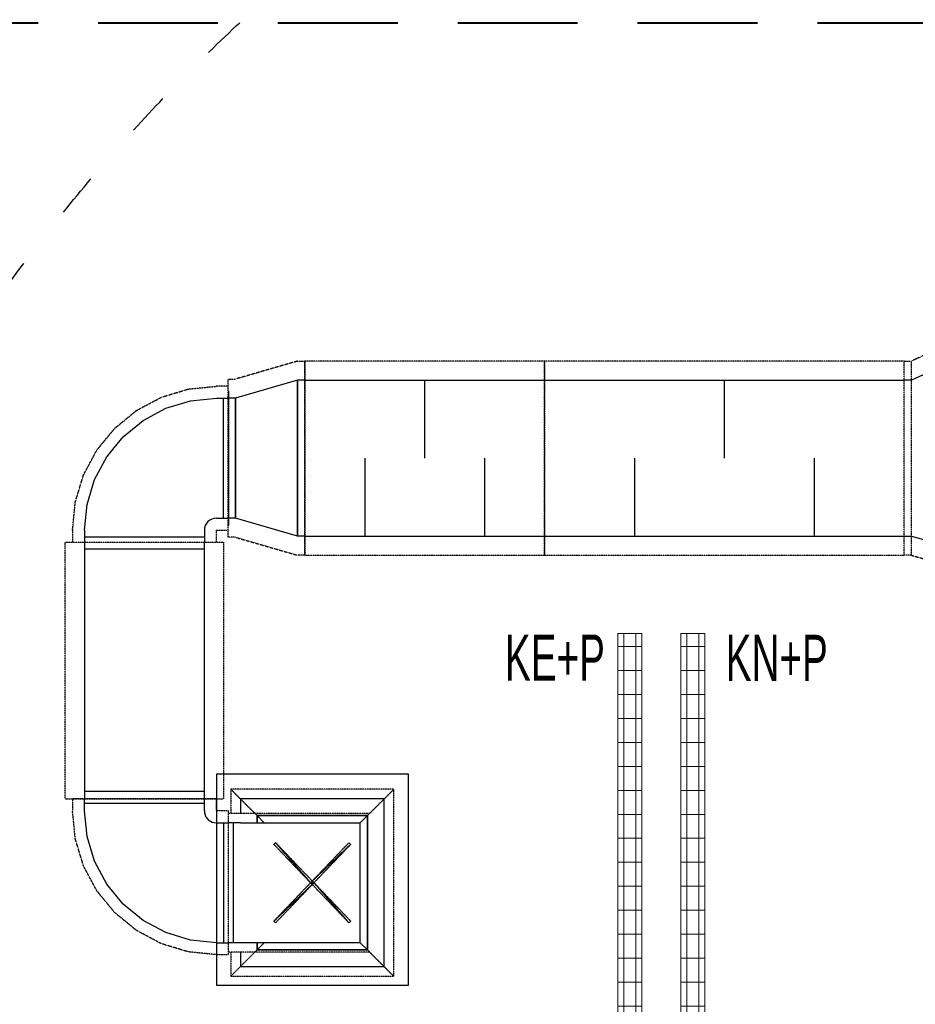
# Model space of a CAD drawing. Header units: millimetres. Extents: x -165365 to -33565, y 7406 to 103342.
# Tile 40 of 256: x -132370 to -128634, y 41308 to 45415. Entities that reach past the tile are written whole.
import ezdxf
from ezdxf.enums import TextEntityAlignment as Align

# ---------------------------------------------------------------- set-up
doc = ezdxf.new("R2010")
doc.units = ezdxf.units.MM
doc.header["$MEASUREMENT"] = 0
for name, pattern in [('ACAD_ISO03W100', [150, 60, -90]), ('DASHED', [0.75, 0.5, -0.25]), ('DASHED2', [0.375, 0.25, -0.125]), ('Wipeout_Contour', [1000, 0, -1000])]:
    doc.linetypes.add(name, pattern=pattern)
doc.layers.add('2DE_PRO_CblfEZ', color=80, linetype='Continuous', lineweight=15)
doc.layers.add('CP_DETAL', color=33, linetype='Continuous', lineweight=9)
for name, color, linetype in [('___INST__AR_podstawy', 3, 'Continuous'), ('ELEK CIENKIE', 80, 'Continuous'), ('FLUID-WE', 7, 'Continuous'), ('FLUID-WE-INS', 7, 'Continuous'), ('Słup', 252, 'Continuous')]:
    doc.layers.add(name, color=color, linetype=linetype)
doc.styles.add('Arial', font='arial.ttf')
doc.styles.add('CP_ATTR', font='arial.ttf')
pattern_1 = [(90, (-3e-14, -25), (-100, 6e-15), [])]

# ---------------------------------------------------------------- blocks, each defined once
blk = doc.blocks.new('A$C67C5DD4D')
at = {"color": 254, "linetype": 'Wipeout_Contour', "lineweight": 0, "ltscale": 547286.684902}
blk.add_wipeout([(22858.5, 23640), (23658.5, 23640), (23658.5, 24520), (22858.5, 24520)], dxfattribs=at).dxf.layer = 'Słup'
at = {"layer": 'Słup'}
for p, q in [((23658.5, 24520), (22858.5, 24520)), ((22858.5, 24520), (22858.5, 23640)), ((23658.5, 23640), (23658.5, 24520)), ((22858.5, 23640), (23658.5, 23640))]:
    blk.add_line(p, q, dxfattribs=at)
blk = doc.blocks.new('2Dcblfmark100')
at = {"color": 3}
for p, q in [((-10, -50), (-10, 50)), ((10, -50), (10, 50))]:
    blk.add_line(p, q, dxfattribs=at)
blk = doc.blocks.new('2dcblf_korcf54v_b100_h054_zaj9g3x')
at = {"layer": 'CP_DETAL'}
h = blk.add_hatch(dxfattribs=at)
h.set_pattern_fill('_USER', color=256, scale=100, angle=90, style=0, pattern_type=0)
h.set_pattern_definition(pattern_1)
h.paths.add_polyline_path([(0, 50), (3671.3, 50), (3671.3, -50), (0, -50)])
for p, q in [((0, -50), (0, 50)), ((0, 50), (3671.3, 50)), ((3671.3, -50), (3671.3, 50)), ((0, -50), (3671.3, -50))]:
    blk.add_line(p, q)
for p, q in [((3671.3, 25), (0, 25)), ((0, -25), (3671.3, -25))]:
    blk.add_line(p, q, dxfattribs=at)
blk.add_blockref('2Dcblfmark100', (3000, 0))
at = {"linetype": 'ByBlock', "style": 'CP_ATTR', "flags": 9}
for tag in ['NAME', 'NUMBER', 'GROUP', 'ORDER-NO', 'PRODUCER', 'COUPLERS', 'MOUNTDIST', 'MOUNTINGS', 'OTHER', 'WEIGHT', 'DIVIDER', 'COVER']:
    blk.add_attdef(tag, text='', height=0.00005, dxfattribs=at).set_placement((-0.1, 0), align=Align.MIDDLE_LEFT)
blk = doc.blocks.new('2dcblf_korcf54v_b100_h054_z6gzz3a')
at = {"layer": 'CP_DETAL'}
h = blk.add_hatch(dxfattribs=at)
h.set_pattern_fill('_USER', color=256, scale=100, angle=90, style=0, pattern_type=0)
h.set_pattern_definition(pattern_1)
h.paths.add_polyline_path([(0, 50), (5376.6, 50), (5376.6, -50), (0, -50)])
for p, q in [((0, -50), (0, 50)), ((0, 50), (5376.6, 50)), ((0, -50), (5376.6, -50))]:
    blk.add_line(p, q)
for p, q in [((5376.6, 25), (0, 25)), ((0, -25), (5376.6, -25))]:
    blk.add_line(p, q, dxfattribs=at)
at = {"linetype": 'ByBlock', "style": 'CP_ATTR', "flags": 9}
for tag in ['NAME', 'NUMBER', 'GROUP', 'ORDER-NO', 'PRODUCER', 'COUPLERS', 'MOUNTDIST', 'MOUNTINGS', 'OTHER', 'WEIGHT', 'DIVIDER', 'COVER']:
    blk.add_attdef(tag, text='', height=0.00005, dxfattribs=at).set_placement((-0.1, 0), align=Align.MIDDLE_LEFT)

msp = doc.modelspace()

# ---------------------------------------------------------------- block references
msp.add_blockref('A$C67C5DD4D', (-154407.14734, 17746.99902))

# ---------------------------------------------------------------- next in the draw order: linework, layer by layer
at = {"layer": '___INST__AR_podstawy', "color": 10, "linetype": 'DASHED2', "lineweight": 40, "ltscale": 2000}
msp.add_lwpolyline([(-133642.9145, 35250), (-119542.9145, 35250), (-119542.9145, 45400), (-133642.9145, 45400)], close=True, dxfattribs=at)
at = {"layer": 'ELEK CIENKIE', "color": 232, "linetype": 'ACAD_ISO03W100', "ltscale": 3}
msp.add_circle((-126312.31976, 39885.75), 7540, dxfattribs=at)
at = {"layer": 'FLUID-WE', "linetype": 'ByBlock'}
for p, q in [((-128141.68066, 44143.80667, 4925), (-128650.68066, 43910.80667, 4925)), ((-131180.68066, 43910.80667, 4925), (-130180.68066, 43910.80667, 4925)), ((-130180.68066, 43910.80667, 4925), (-128680.68066, 43910.80667, 4925)), ((-128650.68066, 43910.80667, 4925), (-128680.68066, 43910.80667, 4925)), ((-131180.68066, 43260.80667, 4925), (-130180.68066, 43260.80667, 4925)), ((-130180.68066, 43260.80667, 4925), (-128680.68066, 43260.80667, 4925)), ((-128680.68066, 43260.80667, 4925), (-128650.68066, 43260.80667, 4925)), ((-128650.68066, 43260.80667, 4925), (-128141.68066, 43115.80667, 4925)), ((-132099.56482, 43235.80667, 4925), (-132099.56482, 42164.80667, 4925)), ((-131599.56482, 42164.80667, 4925), (-131599.56482, 43235.80667, 4925))]:
    msp.add_line(p, q, dxfattribs=at)
at = {"layer": 'FLUID-WE', "linetype": 'ByBlock', "extrusion": (-1.22465e-16, 0, -1)}
for p, q in [((-131210.68066, 43910.80667, 4925), (-131469.68066, 43835.80667, 4925)), ((-131180.68066, 43910.80667, 4925), (-131210.68066, 43910.80667, 4925)), ((-131469.68066, 43835.80667, 4925), (-131499.68066, 43835.80667, 4925)), ((-131469.68066, 43335.80667, 4925), (-131499.68066, 43335.80667, 4925)), ((-131210.68066, 43260.80667, 4925), (-131469.68066, 43335.80667, 4925)), ((-131180.68066, 43260.80667, 4925), (-131210.68066, 43260.80667, 4925))]:
    msp.add_line(p, q, dxfattribs=at)
at = {"layer": 'FLUID-WE', "linetype": 'Continuous', "extrusion": (-1.22465e-16, 0, -1)}
for p, q in [((-131210.68066, 43910.80667, 4925), (-131210.68066, 43260.80667, 4925)), ((-131210.68066, 43260.80667, 4925), (-131210.68066, 43910.80667, 4925)), ((-131469.68066, 43835.80667, 4925), (-131469.68066, 43335.80667, 4925)), ((-131469.68066, 43335.80667, 4925), (-131469.68066, 43835.80667, 4925))]:
    msp.add_line(p, q, dxfattribs=at)
at = {"layer": 'FLUID-WE', "linetype": 'Continuous'}
for p, q in [((-130680.68066, 43585.80667, 4925), (-130680.68066, 43910.80667, 4925)), ((-129430.68066, 43585.80667, 4925), (-129430.68066, 43910.80667, 4925)), ((-130930.68066, 43585.80667, 4925), (-130930.68066, 43260.80667, 4925)), ((-130430.68066, 43585.80667, 4925), (-130430.68066, 43260.80667, 4925)), ((-129805.68066, 43585.80667, 4925), (-129805.68066, 43260.80667, 4925)), ((-129055.68066, 43585.80667, 4925), (-129055.68066, 43260.80667, 4925)), ((-131599.56482, 43205.80667, 4925), (-132099.56482, 43205.80667, 4925)), ((-131599.56482, 42194.80667, 4925), (-132099.56482, 42194.80667, 4925))]:
    msp.add_line(p, q, dxfattribs=at)
at = {"layer": 'FLUID-WE', "linetype": 'ByBlock', "extrusion": (0, -1.22465e-16, -1)}
for p, q in [((-131549.56482, 43835.80667, 4925), (-131499.56482, 43835.80667, 4925)), ((-131549.56482, 43335.80667, 4925), (-131499.56482, 43335.80667, 4925)), ((-132099.56482, 43285.80667, 4925), (-132099.56482, 43235.80667, 4925)), ((-131599.56482, 43285.80667, 4925), (-131599.56482, 43235.80667, 4925)), ((-132099.56482, 42114.71214, 4925), (-132099.56482, 42164.71214, 4925)), ((-131599.56482, 42114.71214, 4925), (-131599.56482, 42164.71214, 4925)), ((-131549.56482, 42064.71214, 4925), (-131499.56482, 42064.71214, 4925)), ((-131549.56482, 41564.71214, 4925), (-131499.56482, 41564.71214, 4925))]:
    msp.add_line(p, q, dxfattribs=at)
at = {"layer": 'FLUID-WE', "linetype": 'Continuous', "extrusion": (0, -1.22465e-16, -1)}
for p, q in [((-131519.56482, 43335.80667, 4925), (-131519.56482, 43835.80667, 4925)), ((-131499.56482, 43865.80667, 4925), (-131499.56482, 43305.80667, 4925)), ((-131599.56482, 43255.80667, 4925), (-132099.56482, 43255.80667, 4925)), ((-131599.56482, 42144.71214, 4925), (-132099.56482, 42144.71214, 4925)), ((-131519.56482, 42064.71214, 4925), (-131519.56482, 41564.71214, 4925))]:
    msp.add_line(p, q, dxfattribs=at)
at = {"layer": 'FLUID-WE', "linetype": 'ByBlock', "extrusion": (0, -1, 5.28206e-16)}
for p, q in [((-130849.56482, 42164.71214, 4075), (-131449.56482, 42164.71214, 4075)), ((-131449.56482, 42164.71214, 4075), (-131449.56482, 42104.71214, 4075)), ((-130849.56482, 41464.71214, 4075), (-130849.56482, 42164.71214, 4075)), ((-131379.56482, 42094.71214, 4075), (-131389.56482, 42104.71214, 4075)), ((-130919.56482, 42094.71214, 4075), (-130909.56482, 42104.71214, 4075)), ((-131349.56482, 42064.71214, 4075), (-131379.56482, 42094.71214, 4075)), ((-130949.56482, 42064.71214, 4075), (-130919.56482, 42094.71214, 4075)), ((-131379.56482, 41534.71214, 4075), (-131389.56482, 41524.71214, 4075)), ((-131349.56482, 41564.71214, 4075), (-131379.56482, 41534.71214, 4075)), ((-130919.56482, 41534.71214, 4075), (-130949.56482, 41564.71214, 4075)), ((-130909.56482, 41524.71214, 4075), (-130919.56482, 41534.71214, 4075)), ((-131449.56482, 41524.71214, 4075), (-131449.56482, 41464.71214, 4075)), ((-131449.56482, 41464.71214, 4075), (-130849.56482, 41464.71214, 4075))]:
    msp.add_line(p, q, dxfattribs=at)
at = {"layer": 'FLUID-WE', "linetype": 'ByBlock', "extrusion": (-2.44929e-16, -1, -6.12323e-17)}
for p, q in [((-131449.56482, 42064.71214, 4875), (-131499.56482, 42064.71214, 4875)), ((-131449.56482, 42064.71214, 4875), (-130949.56482, 42064.71214, 4875)), ((-131379.56482, 42094.71214, 4875), (-131349.56482, 42064.71214, 4875)), ((-130919.56482, 42094.71214, 4875), (-130949.56482, 42064.71214, 4875)), ((-130949.56482, 41564.71214, 4875), (-130949.56482, 42064.71214, 4875)), ((-131449.56482, 41564.71214, 4875), (-131499.56482, 41564.71214, 4875)), ((-130949.56482, 41564.71214, 4875), (-131449.56482, 41564.71214, 4875)), ((-131379.56482, 41534.71214, 4875), (-131349.56482, 41564.71214, 4875)), ((-130949.56482, 41564.71214, 4875), (-130919.56482, 41534.71214, 4875))]:
    msp.add_line(p, q, dxfattribs=at)
at = {"layer": 'FLUID-WE', "linetype": 'Continuous', "extrusion": (-2.44929e-16, -1, -6.12323e-17)}
for p, q in [((-131479.56482, 42064.71214, 4875), (-131479.56482, 41564.71214, 4875)), ((-131379.56482, 42094.71214, 4875), (-130919.56482, 42094.71214, 4875)), ((-131379.56482, 42064.71214, 4875), (-131379.56482, 42094.71214, 4875)), ((-130919.56482, 42094.71214, 4875), (-130919.56482, 41534.71214, 4875)), ((-131379.56482, 41534.71214, 4875), (-131379.56482, 41564.71214, 4875)), ((-130919.56482, 41534.71214, 4875), (-131379.56482, 41534.71214, 4875))]:
    msp.add_line(p, q, dxfattribs=at)
at = {"layer": 'FLUID-WE', "linetype": 'Continuous', "extrusion": (0, -1, 5.28206e-16)}
for p, q in [((-130919.56482, 42094.71214, 4075), (-131379.56482, 42094.71214, 4075)), ((-131379.56482, 42094.71214, 4075), (-131379.56482, 42064.71214, 4075)), ((-130919.56482, 41534.71214, 4075), (-130919.56482, 42094.71214, 4075)), ((-131379.56482, 41564.71214, 4075), (-131379.56482, 41534.71214, 4075)), ((-131379.56482, 41534.71214, 4075), (-130919.56482, 41534.71214, 4075))]:
    msp.add_line(p, q, dxfattribs=at)
at = {"layer": 'FLUID-WE', "linetype": 'ByBlock', "extrusion": (0, -1.22465e-16, -1), "elevation": -4925}
for points in [[(132099.56482, 43285.80667), (132088.99672, 43393.10635), (132057.69856, 43496.28256), (132006.87311, 43591.3703), (131938.47355, 43674.7154), (131855.12845, 43743.11496), (131760.04071, 43793.94041), (131656.8645, 43825.23858), (131549.56482, 43835.80667)], [(132099.56482, 43285.80667), (132088.99672, 43393.10635), (132057.69856, 43496.28256), (132006.87311, 43591.3703), (131938.47355, 43674.7154), (131855.12845, 43743.11496), (131760.04071, 43793.94041), (131656.8645, 43825.23858), (131549.56482, 43835.80667)], [(131549.56482, 43335.80667), (131559.31934, 43334.84594), (131568.69899, 43332.00065), (131577.34333, 43327.38015), (131584.92016, 43321.16201), (131591.1383, 43313.58518), (131595.7588, 43304.94084), (131598.60408, 43295.56119), (131599.56482, 43285.80667)], [(131549.56482, 43335.80667), (131559.31934, 43334.84594), (131568.69899, 43332.00065), (131577.34333, 43327.38015), (131584.92016, 43321.16201), (131591.1383, 43313.58518), (131595.7588, 43304.94084), (131598.60408, 43295.56119), (131599.56482, 43285.80667)], [(131549.56482, 41564.71214), (131656.8645, 41575.28024), (131760.04071, 41606.5784), (131855.12845, 41657.40386), (131938.47355, 41725.80341), (132006.87311, 41809.14851), (132057.69856, 41904.23626), (132088.99672, 42007.41247), (132099.56482, 42114.71214)], [(131549.56482, 41564.71214), (131656.8645, 41575.28024), (131760.04071, 41606.5784), (131855.12845, 41657.40386), (131938.47355, 41725.80341), (132006.87311, 41809.14851), (132057.69856, 41904.23626), (132088.99672, 42007.41247), (132099.56482, 42114.71214)], [(131599.56482, 42114.71214), (131598.80521, 42106.02973), (131596.54945, 42097.61114), (131592.86609, 42089.71214), (131587.86704, 42082.57276), (131581.7042, 42076.40992), (131574.56482, 42071.41087), (131566.66583, 42067.72751), (131558.24723, 42065.47176), (131549.56482, 42064.71214)], [(131599.56482, 42114.71214), (131598.80521, 42106.02973), (131596.54945, 42097.61114), (131592.86609, 42089.71214), (131587.86704, 42082.57276), (131581.7042, 42076.40992), (131574.56482, 42071.41087), (131566.66583, 42067.72751), (131558.24723, 42065.47176), (131549.56482, 42064.71214)]]:
    msp.add_lwpolyline(points, dxfattribs=at)
at = {"layer": 'FLUID-WE-INS', "linetype": 'DASHED'}
for p, q in [((-128141.68066, 44223.80667, 4925), (-128650.68066, 43990.80667, 4925)), ((-130180.68066, 43990.80667, 4925), (-131180.68066, 43990.80667, 4925)), ((-131180.68066, 43990.80667, 4925), (-131180.68066, 43180.80667, 4925)), ((-130180.68066, 43180.80667, 4925), (-130180.68066, 43990.80667, 4925)), ((-128680.68066, 43990.80667, 4925), (-130180.68066, 43990.80667, 4925)), ((-130180.68066, 43990.80667, 4925), (-130180.68066, 43180.80667, 4925)), ((-128680.68066, 43990.80667, 4925), (-128650.68066, 43990.80667, 4925)), ((-128680.68066, 43180.80667, 4925), (-128680.68066, 43990.80667, 4925)), ((-128680.68066, 43180.80667, 4925), (-128680.68066, 43990.80667, 4925)), ((-128650.68066, 43180.80667, 4925), (-128650.68066, 43990.80667, 4925)), ((-132179.56482, 42164.80667, 4925), (-132179.56482, 43235.80667, 4925)), ((-132179.56482, 43235.80667, 4925), (-131519.56482, 43235.80667, 4925)), ((-131519.56482, 43235.80667, 4925), (-131519.56482, 42164.80667, 4925)), ((-131180.68066, 43180.80667, 4925), (-130180.68066, 43180.80667, 4925)), ((-130180.68066, 43180.80667, 4925), (-128680.68066, 43180.80667, 4925)), ((-128650.68066, 43180.80667, 4925), (-128680.68066, 43180.80667, 4925)), ((-128650.68066, 43180.80667, 4925), (-128141.68066, 43035.80667, 4925)), ((-132179.56482, 42164.80667, 4925), (-131519.56482, 42164.80667, 4925))]:
    msp.add_line(p, q, dxfattribs=at)
at = {"layer": 'FLUID-WE-INS', "linetype": 'DASHED', "extrusion": (-1.22465e-16, 0, -1)}
for p, q in [((-131210.68066, 43990.80667, 4925), (-131469.68066, 43915.80667, 4925)), ((-131210.68066, 43990.80667, 4925), (-131180.68066, 43990.80667, 4925)), ((-131180.68066, 43180.80667, 4925), (-131180.68066, 43990.80667, 4925)), ((-131499.68066, 43255.80667, 4925), (-131499.68066, 43915.80667, 4925)), ((-131499.68066, 43915.80667, 4925), (-131469.68066, 43915.80667, 4925)), ((-131469.68066, 43255.80667, 4925), (-131499.68066, 43255.80667, 4925)), ((-131469.68066, 43255.80667, 4925), (-131210.68066, 43180.80667, 4925)), ((-131180.68066, 43180.80667, 4925), (-131210.68066, 43180.80667, 4925))]:
    msp.add_line(p, q, dxfattribs=at)
at = {"layer": 'FLUID-WE-INS', "linetype": 'DASHED', "extrusion": (0, -1.22465e-16, -1)}
for p, q in [((-131499.56482, 43885.70667, 4925), (-131549.56482, 43885.70667, 4925)), ((-132149.46482, 43285.80667, 4925), (-132149.46482, 43235.80667, 4925)), ((-131549.66482, 43235.80667, 4925), (-131549.66482, 43285.80667, 4925)), ((-131549.56482, 43285.90667, 4925), (-131499.56482, 43285.90667, 4925)), ((-132149.46482, 42164.71214, 4925), (-132149.46482, 42114.71214, 4925)), ((-131549.66482, 42164.71214, 4925), (-132149.46482, 42164.71214, 4925)), ((-131549.66482, 42114.71214, 4925), (-131549.66482, 42164.71214, 4925)), ((-131499.56482, 42114.61214, 4925), (-131549.56482, 42114.61214, 4925)), ((-131499.56482, 41514.81214, 4925), (-131499.56482, 42114.61214, 4925)), ((-131549.56482, 41514.81214, 4925), (-131499.56482, 41514.81214, 4925))]:
    msp.add_line(p, q, dxfattribs=at)
at = {"layer": 'FLUID-WE-INS', "linetype": 'DASHED', "extrusion": (0, -1, 5.28206e-16)}
for p, q in [((-131389.56482, 42104.71214, 4075), (-131489.56482, 42204.71214, 4075)), ((-131489.56482, 42204.71214, 4075), (-131489.56482, 42104.71214, 4075)), ((-130809.56482, 42204.71214, 4075), (-131489.56482, 42204.71214, 4075)), ((-130909.56482, 42104.71214, 4075), (-130809.56482, 42204.71214, 4075)), ((-130809.56482, 41424.71214, 4075), (-130809.56482, 42204.71214, 4075)), ((-131489.56482, 41524.71214, 4075), (-131489.56482, 41424.71214, 4075)), ((-131389.56482, 41524.71214, 4075), (-131489.56482, 41424.71214, 4075)), ((-130809.56482, 41424.71214, 4075), (-130909.56482, 41524.71214, 4075)), ((-131489.56482, 41424.71214, 4075), (-130809.56482, 41424.71214, 4075))]:
    msp.add_line(p, q, dxfattribs=at)
at = {"layer": 'FLUID-WE-INS', "linetype": 'DASHED', "extrusion": (-2.44929e-16, -1, -6.12323e-17)}
for p, q in [((-131499.56482, 42104.71214, 4875), (-131449.56482, 42104.71214, 4875)), ((-131449.56482, 42104.71214, 4875), (-130909.56482, 42104.71214, 4875)), ((-131449.56482, 41524.71214, 4875), (-131499.56482, 41524.71214, 4875)), ((-130909.56482, 41524.71214, 4875), (-131449.56482, 41524.71214, 4875))]:
    msp.add_line(p, q, dxfattribs=at)
at = {"layer": 'FLUID-WE-INS', "linetype": 'DASHED', "extrusion": (0, -1.22465e-16, -1), "elevation": -4925}
for points in [[(132149.46482, 43285.80667), (132137.93791, 43402.84136), (132103.80015, 43515.37846), (132048.36344, 43619.09325), (131973.75818, 43710.00003), (131882.8514, 43784.60529), (131779.13661, 43840.042), (131666.5995, 43874.17976), (131549.56482, 43885.70667)], [(131549.56482, 43285.90667), (131549.58433, 43285.90475), (131549.60309, 43285.89906), (131549.62038, 43285.88982), (131549.63553, 43285.87738), (131549.64797, 43285.86223), (131549.65721, 43285.84494), (131549.6629, 43285.82618), (131549.66482, 43285.80667)], [(131549.56482, 41514.81214), (131666.5995, 41526.33905), (131779.13661, 41560.47681), (131882.8514, 41615.91352), (131973.75818, 41690.51878), (132048.36344, 41781.42556), (132103.80015, 41885.14035), (132137.93791, 41997.67746), (132149.46482, 42114.71214)], [(131549.66482, 42114.71214), (131549.6633, 42114.69478), (131549.65879, 42114.67794), (131549.65142, 42114.66214), (131549.64142, 42114.64786), (131549.6291, 42114.63554), (131549.61482, 42114.62554), (131549.59902, 42114.61817), (131549.58218, 42114.61366), (131549.56482, 42114.61214)]]:
    msp.add_lwpolyline(points, dxfattribs=at)

# ---------------------------------------------------------------- next in the draw order: block references
at = {"layer": '2DE_PRO_CblfEZ', "rotation": 270}
for name, p in [('2dcblf_korcf54v_b100_h054_zaj9g3x', (-129825.41648, 42853.85497)), ('2dcblf_korcf54v_b100_h054_z6gzz3a', (-129561.92421, 42853.82908))]:
    msp.add_blockref(name, p, dxfattribs=at)

# ---------------------------------------------------------------- next in the draw order: texts
at = {"layer": '2DE_PRO_CblfEZ', "style": 'Arial', "width": 0.6}
for s, p in [('KE+P', (-130345.91545, 42657.68199)), ('KN+P', (-129425.24024, 42656.64968))]:
    msp.add_text(s, height=192.456, dxfattribs=at).set_placement(p)

# ---------------------------------------------------------------- next in the draw order: meshes
at = {"layer": 'FLUID-WE-INS', "linetype": 'DASHED'}
mesh = msp.add_polyface(dxfattribs=at)
corners = [(-131149.56482, 41807.64108, 3575), (-131302.49375, 41647.64108, 3575), (-131309.56482, 41654.71214, 3575), (-131156.63589, 41814.71214, 3575), (-131309.56482, 41974.71214, 3575), (-131302.49375, 41981.78321, 3575), (-131149.56482, 41821.78321, 3575), (-130996.63589, 41981.78321, 3575), (-130989.56482, 41974.71214, 3575), (-131142.49375, 41814.71214, 3575), (-130989.56482, 41654.71214, 3575), (-130996.63589, 41647.64108, 3575)]
mesh.append_faces([[corners[k] for k in face] for face in [(3, 4, 5), (3, 5, 6), (6, 0, 3), (0, 1, 2), (0, 2, 3), (9, 10, 11), (9, 11, 0), (0, 6, 9), (6, 7, 8), (6, 8, 9)]], dxfattribs={"vtx0": -1, "vtx1": -1, "vtx2": -1})

doc.saveas('drawing.dxf')
